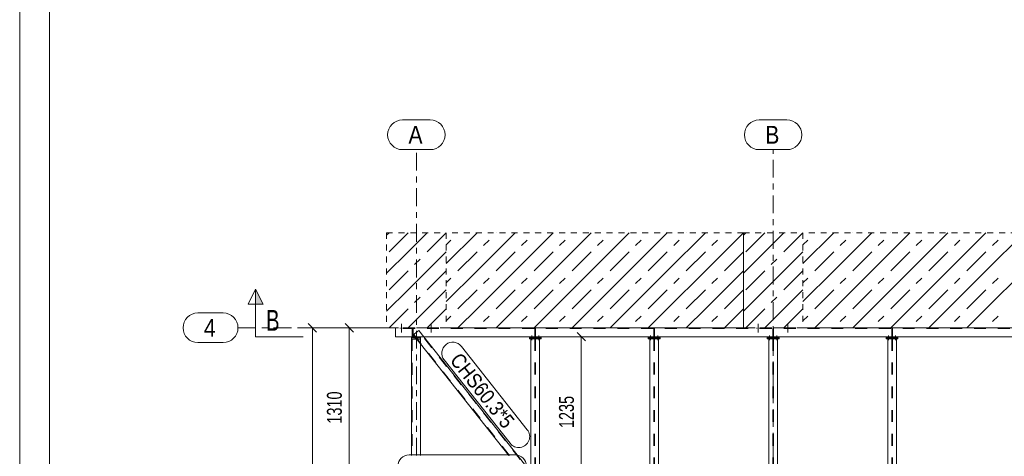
# Model space of a CAD drawing. Header units: millimetres. Extents: x -66 to 775, y -448 to 146.
# Tile 9 of 30: x -66 to 100, y -113 to -39. Entities that reach past the tile are written whole.
import ezdxf

# ---------------------------------------------------------------- set-up
doc = ezdxf.new("R2010")
doc.units = ezdxf.units.MM
for name, pattern in [('XKITLINE00', [0]), ('XKITLINE01', [4, 1, -1, 1, -1]), ('XKITLINE02', [4, 2, -2]), ('XKITLINE03', [6, 3, -1, 1, -1])]:
    doc.linetypes.add(name, pattern=pattern)
for name, color, linetype, lineweight in [('Kóta', 4, 'Continuous', 0), ('List výkresu', 3, 'Continuous', 0), ('Mřížka', 4, 'Continuous', 0), ('Prvek', 2, 'Continuous', 0), ('Značka prvku', 2, 'Continuous', 0), ('Řez', 7, 'Continuous', 0), ('Šroub', 3, 'Continuous', 0)]:
    doc.layers.add(name, color=color, linetype=linetype, lineweight=lineweight)
doc.styles.add('ARIAL', font='arial.ttf')
doc.styles.add('ARIAL_NARROW', font='ARIALN.TTF')

msp = doc.modelspace()

# ---------------------------------------------------------------- hatches: boundary and pattern name
at = {"layer": 'Řez'}
msp.add_hatch(color=6, dxfattribs=at).paths.add_polyline_path([(-26.03, -86.96), (-26.03, -84.46), (-24.78, -86.96)], flags=17)

# ---------------------------------------------------------------- linework, layer by layer
at = {"layer": 'Kóta', "color": 7, "linetype": 'XKITLINE00', "lineweight": 0}
for p, q in [((-5, -90.96), (-18.99, -90.96)), ((-17.19, -90.25), (-15.78, -91.67)), ((-16.49, -173.66), (-16.49, -90.96)), ((-5, -90.96), (-12.79, -90.96)), ((-10.99, -90.25), (-9.58, -91.67)), ((-10.29, -117.16), (-10.29, -90.96)), ((23, -92.46), (30.74, -92.46)), ((28.04, -91.75), (29.45, -93.17)), ((28.74, -117.16), (28.74, -92.46))]:
    msp.add_line(p, q, dxfattribs=at)
at = {"layer": 'Kóta', "color": 3}
for p in [(-16.49, -90.96), (-10.29, -90.96), (28.74, -92.46)]:
    msp.add_point(p, dxfattribs=at)
at = {"layer": 'List výkresu', "color": 7, "linetype": 'XKITLINE00', "lineweight": 0}
for p, q in [((-65.71, 145.58), (-65.71, -448.42)), ((-60.71, 140.58), (-60.71, -443.42))]:
    msp.add_line(p, q, dxfattribs=at)
at = {"layer": 'Mřížka', "color": 1, "linetype": 'XKITLINE00', "lineweight": 0}
for p, q in [((-1.33, -55.96), (3.33, -55.96)), ((58.67, -55.96), (63.33, -55.96)), ((-1.33, -60.96), (3.33, -60.96)), ((58.67, -60.96), (63.33, -60.96)), ((-35.73, -88.46), (-31.5, -88.46)), ((-35.73, -93.46), (-31.5, -93.46))]:
    msp.add_line(p, q, dxfattribs=at)
at = {"layer": 'Mřížka', "color": 1, "linetype": 'XKITLINE03', "lineweight": 0}
for p, q in [((1, -112.47), (1, -60.96)), ((61, -203.66), (61, -60.96)), ((-29, -90.96), (351, -90.96))]:
    msp.add_line(p, q, dxfattribs=at)
at = {"layer": 'Mřížka', "color": 1, "linetype": 'XKITLINE00', "lineweight": 0}
for centre, start, end in [((-1.33, -58.46), 90, 270), ((3.33, -58.46), 270, 90), ((58.67, -58.46), 90, 270), ((63.33, -58.46), 270, 90), ((-35.73, -90.96), 90, 270), ((-31.5, -90.96), 270, 90)]:
    msp.add_arc(centre, 2.5, start, end, dxfattribs=at)
at = {"layer": 'Prvek', "color": 7, "linetype": 'XKITLINE00', "lineweight": 0}
for p, q in [((-4, -75.36), (-3.6, -74.96)), ((-3.6, -78.16), (-0.4, -74.96)), ((-0.4, -78.16), (2.8, -74.96)), ((2.8, -78.16), (6, -74.96)), ((6, -80.16), (11.2, -74.96)), ((8, -74.96), (8, -74.96)), ((11.2, -81.36), (17.6, -74.96)), ((11.2, -74.96), (11.2, -74.96)), ((11.2, -74.96), (11.2, -74.96)), ((14.4, -74.96), (14.4, -74.96)), ((17.6, -81.36), (24, -74.96)), ((17.6, -74.96), (17.6, -74.96)), ((17.6, -74.96), (17.6, -74.96)), ((20.8, -74.96), (20.8, -74.96)), ((24, -81.36), (30.4, -74.96)), ((24, -74.96), (24, -74.96)), ((24, -74.96), (24, -74.96)), ((27.2, -74.96), (27.2, -74.96)), ((30.4, -81.36), (36.8, -74.96)), ((30.4, -74.96), (30.4, -74.96)), ((30.4, -74.96), (30.4, -74.96)), ((33.6, -74.96), (33.6, -74.96)), ((36.8, -81.36), (43.2, -74.96)), ((36.8, -74.96), (36.8, -74.96)), ((36.8, -74.96), (36.8, -74.96)), ((40, -74.96), (40, -74.96)), ((43.2, -81.36), (49.6, -74.96)), ((43.2, -74.96), (43.2, -74.96)), ((43.2, -74.96), (43.2, -74.96)), ((46.4, -74.96), (46.4, -74.96)), ((49.6, -81.36), (56, -74.96)), ((49.6, -74.96), (49.6, -74.96)), ((49.6, -74.96), (49.6, -74.96)), ((52.8, -74.96), (52.8, -74.96)), ((56, -74.96), (56, -74.96)), ((56, -75.36), (56.4, -74.96)), ((56.4, -78.16), (59.6, -74.96)), ((59.6, -78.16), (62.8, -74.96)), ((62.8, -78.16), (66, -74.96)), ((66, -80.16), (71.2, -74.96)), ((68, -74.96), (68, -74.96)), ((71.2, -81.36), (77.6, -74.96)), ((71.2, -74.96), (71.2, -74.96)), ((71.2, -74.96), (71.2, -74.96)), ((74.4, -74.96), (74.4, -74.96)), ((77.6, -81.36), (84, -74.96)), ((77.6, -74.96), (77.6, -74.96)), ((77.6, -74.96), (77.6, -74.96)), ((80.8, -74.96), (80.8, -74.96)), ((84, -81.36), (90.4, -74.96)), ((84, -74.96), (84, -74.96)), ((84, -74.96), (84, -74.96)), ((87.2, -74.96), (87.2, -74.96)), ((90.4, -81.36), (96.8, -74.96)), ((90.4, -74.96), (90.4, -74.96)), ((90.4, -74.96), (90.4, -74.96)), ((93.6, -74.96), (93.6, -74.96)), ((96.8, -81.36), (103.2, -74.96)), ((96.8, -74.96), (96.8, -74.96)), ((96.8, -74.96), (96.8, -74.96)), ((6, -77), (6.82, -76.18)), ((12.28, -77.12), (13.22, -76.18)), ((18.68, -77.12), (19.62, -76.18)), ((25.08, -77.12), (26.02, -76.18)), ((31.48, -77.12), (32.42, -76.18)), ((37.88, -77.12), (38.82, -76.18)), ((44.28, -77.12), (45.22, -76.18)), ((50.68, -77.12), (51.62, -76.18)), ((66, -77), (66.82, -76.18)), ((72.28, -77.12), (73.22, -76.18)), ((78.68, -77.12), (79.62, -76.18)), ((85.08, -77.12), (86.02, -76.18)), ((91.48, -77.12), (92.42, -76.18)), ((97.88, -77.12), (98.82, -76.18)), ((-4, -81.76), (-0.4, -78.16)), ((-0.4, -84.56), (6, -78.16)), ((-0.4, -78.16), (-0.4, -78.16)), ((0.68, -80.32), (1.62, -79.38)), ((6, -78.16), (6, -78.16)), ((6, -78.16), (6, -78.16)), ((8, -81.36), (11.2, -78.16)), ((14.4, -81.36), (17.6, -78.16)), ((20.8, -81.36), (24, -78.16)), ((27.2, -81.36), (30.4, -78.16)), ((33.6, -81.36), (36.8, -78.16)), ((40, -81.36), (43.2, -78.16)), ((46.4, -81.36), (49.6, -78.16)), ((52.8, -81.36), (56, -78.16)), ((56, -81.76), (59.6, -78.16)), ((59.6, -84.56), (66, -78.16)), ((59.6, -78.16), (59.6, -78.16)), ((60.68, -80.32), (61.62, -79.38)), ((66, -78.16), (66, -78.16)), ((66, -78.16), (66, -78.16)), ((68, -81.36), (71.2, -78.16)), ((74.4, -81.36), (77.6, -78.16)), ((80.8, -81.36), (84, -78.16)), ((87.2, -81.36), (90.4, -78.16)), ((93.6, -81.36), (96.8, -78.16)), ((-3.6, -84.56), (-0.4, -81.36)), ((2.8, -84.56), (6, -81.36)), ((6, -86.56), (11.2, -81.36)), ((6, -83.4), (6.82, -82.58)), ((11.2, -87.76), (17.6, -81.36)), ((11.2, -81.36), (11.2, -81.36)), ((12.28, -83.52), (13.22, -82.58)), ((17.6, -87.76), (24, -81.36)), ((17.6, -81.36), (17.6, -81.36)), ((18.68, -83.52), (19.62, -82.58)), ((24, -87.76), (30.4, -81.36)), ((24, -81.36), (24, -81.36)), ((25.08, -83.52), (26.02, -82.58)), ((30.4, -87.76), (36.8, -81.36)), ((30.4, -81.36), (30.4, -81.36)), ((31.48, -83.52), (32.42, -82.58)), ((36.8, -87.76), (43.2, -81.36)), ((36.8, -81.36), (36.8, -81.36)), ((37.88, -83.52), (38.82, -82.58)), ((43.2, -87.76), (49.6, -81.36)), ((43.2, -81.36), (43.2, -81.36)), ((44.28, -83.52), (45.22, -82.58)), ((49.6, -87.76), (56, -81.36)), ((49.6, -81.36), (49.6, -81.36)), ((50.68, -83.52), (51.62, -82.58)), ((56, -81.36), (56, -81.36)), ((56.4, -84.56), (59.6, -81.36)), ((62.8, -84.56), (66, -81.36)), ((66, -86.56), (71.2, -81.36)), ((66, -83.4), (66.82, -82.58)), ((71.2, -87.76), (77.6, -81.36)), ((71.2, -81.36), (71.2, -81.36)), ((72.28, -83.52), (73.22, -82.58)), ((77.6, -87.76), (84, -81.36)), ((77.6, -81.36), (77.6, -81.36)), ((78.68, -83.52), (79.62, -82.58)), ((84, -87.76), (90.4, -81.36)), ((84, -81.36), (84, -81.36)), ((85.08, -83.52), (86.02, -82.58)), ((90.4, -87.76), (96.8, -81.36)), ((90.4, -81.36), (90.4, -81.36)), ((91.48, -83.52), (92.42, -82.58)), ((96.8, -87.76), (103.2, -81.36)), ((96.8, -81.36), (96.8, -81.36)), ((97.88, -83.52), (98.82, -82.58)), ((-4, -88.16), (-0.4, -84.56)), ((-0.4, -90.96), (6, -84.56)), ((-0.4, -84.56), (-0.4, -84.56)), ((0.68, -86.72), (1.62, -85.78)), ((6, -84.56), (6, -84.56)), ((6, -84.56), (6, -84.56)), ((8, -87.76), (11.2, -84.56)), ((14.4, -87.76), (17.6, -84.56)), ((20.8, -87.76), (24, -84.56)), ((27.2, -87.76), (30.4, -84.56)), ((33.6, -87.76), (36.8, -84.56)), ((40, -87.76), (43.2, -84.56)), ((46.4, -87.76), (49.6, -84.56)), ((52.8, -87.76), (56, -84.56)), ((56, -88.16), (59.6, -84.56)), ((59.6, -90.96), (66, -84.56)), ((59.6, -84.56), (59.6, -84.56)), ((60.68, -86.72), (61.62, -85.78)), ((66, -84.56), (66, -84.56)), ((66, -84.56), (66, -84.56)), ((68, -87.76), (71.2, -84.56)), ((74.4, -87.76), (77.6, -84.56)), ((80.8, -87.76), (84, -84.56)), ((87.2, -87.76), (90.4, -84.56)), ((93.6, -87.76), (96.8, -84.56)), ((-3.6, -90.96), (-0.4, -87.76)), ((2.8, -90.96), (6, -87.76)), ((8, -90.96), (11.2, -87.76)), ((11.2, -87.76), (11.2, -87.76)), ((14.4, -90.96), (17.6, -87.76)), ((17.6, -87.76), (17.6, -87.76)), ((20.8, -90.96), (24, -87.76)), ((24, -87.76), (24, -87.76)), ((27.2, -90.96), (30.4, -87.76)), ((30.4, -87.76), (30.4, -87.76)), ((33.6, -90.96), (36.8, -87.76)), ((36.8, -87.76), (36.8, -87.76)), ((40, -90.96), (43.2, -87.76)), ((43.2, -87.76), (43.2, -87.76)), ((46.4, -90.96), (49.6, -87.76)), ((49.6, -87.76), (49.6, -87.76)), ((52.8, -90.96), (56, -87.76)), ((56, -87.76), (56, -87.76)), ((56.4, -90.96), (59.6, -87.76)), ((62.8, -90.96), (66, -87.76)), ((68, -90.96), (71.2, -87.76)), ((71.2, -87.76), (71.2, -87.76)), ((74.4, -90.96), (77.6, -87.76)), ((77.6, -87.76), (77.6, -87.76)), ((80.8, -90.96), (84, -87.76)), ((84, -87.76), (84, -87.76)), ((87.2, -90.96), (90.4, -87.76)), ((90.4, -87.76), (90.4, -87.76)), ((93.6, -90.96), (96.8, -87.76)), ((96.8, -87.76), (96.8, -87.76)), ((6, -89.8), (6.82, -88.98)), ((12.28, -89.92), (13.22, -88.98)), ((18.68, -89.92), (19.62, -88.98)), ((25.08, -89.92), (26.02, -88.98)), ((31.48, -89.92), (32.42, -88.98)), ((37.88, -89.92), (38.82, -88.98)), ((44.28, -89.92), (45.22, -88.98)), ((50.68, -89.92), (51.62, -88.98)), ((66, -89.8), (66.82, -88.98)), ((72.28, -89.92), (73.22, -88.98)), ((78.68, -89.92), (79.62, -88.98)), ((85.08, -89.92), (86.02, -88.98)), ((91.48, -89.92), (92.42, -88.98)), ((97.88, -89.92), (98.82, -88.98)), ((-0.4, -90.96), (-0.4, -90.96)), ((6, -90.96), (6, -90.96)), ((6, -90.96), (6, -90.96)), ((11.2, -90.96), (11.2, -90.96)), ((17.6, -90.96), (17.6, -90.96)), ((24, -90.96), (24, -90.96)), ((30.4, -90.96), (30.4, -90.96)), ((36.8, -90.96), (36.8, -90.96)), ((43.2, -90.96), (43.2, -90.96)), ((49.6, -90.96), (49.6, -90.96)), ((59.6, -90.96), (59.6, -90.96)), ((66, -90.96), (66, -90.96)), ((66, -90.96), (66, -90.96)), ((71.2, -90.96), (71.2, -90.96)), ((77.6, -90.96), (77.6, -90.96)), ((84, -90.96), (84, -90.96)), ((90.4, -90.96), (90.4, -90.96)), ((96.8, -90.96), (96.8, -90.96))]:
    msp.add_line(p, q, dxfattribs=at)
at = {"layer": 'Prvek', "color": 7, "linetype": 'XKITLINE01', "lineweight": 0}
for p, q in [((-4, -74.96), (-4, -90.96)), ((-4, -74.96), (6, -74.96)), ((6, -74.96), (6, -90.96)), ((6, -74.96), (6, -90.96)), ((56, -74.96), (6, -74.96)), ((56, -90.96), (56, -74.96)), ((56, -74.96), (56, -90.96)), ((56, -74.96), (66, -74.96)), ((66, -74.96), (66, -90.96)), ((116, -74.96), (66, -74.96)), ((66, -74.96), (66, -90.96)), ((6, -90.96), (-4, -90.96)), ((6, -90.96), (56, -90.96)), ((66, -90.96), (56, -90.96)), ((66, -90.96), (116, -90.96))]:
    msp.add_line(p, q, dxfattribs=at)
at = {"layer": 'Prvek', "color": 3, "linetype": 'XKITLINE00', "lineweight": 0}
for p, q in [((-2.5, -92.46), (-2.5, -90.96)), ((132.8, -92.46), (-2.5, -92.46)), ((0.2, -92.66), (0.2, -92.46)), ((1.7, -92.66), (0.2, -92.66)), ((0.2, -92.86), (0.2, -92.66)), ((0.2, -92.66), (1.7, -92.66)), ((1.7, -92.46), (1.7, -92.66)), ((1.7, -92.66), (1.7, -92.86)), ((2.27, -92.46), (20.27, -115.26)), ((20, -92.66), (20, -92.46)), ((22, -92.66), (20, -92.66)), ((20, -92.82), (20, -92.66)), ((22, -92.46), (22, -92.66)), ((22, -92.66), (22, -92.82)), ((40, -92.66), (40, -92.46)), ((40, -92.82), (40, -92.66)), ((42, -92.66), (40, -92.66)), ((42, -92.46), (42, -92.66)), ((42, -92.66), (42, -92.82)), ((60, -92.66), (60, -92.46)), ((60, -92.82), (60, -92.66)), ((62, -92.66), (60, -92.66)), ((62, -92.46), (62, -92.66)), ((62, -92.66), (62, -92.82)), ((80, -92.66), (80, -92.46)), ((82, -92.66), (80, -92.66)), ((80, -92.82), (80, -92.66)), ((82, -92.46), (82, -92.66)), ((82, -92.66), (82, -92.82)), ((1.7, -92.86), (0.2, -92.86)), ((0.2, -92.86), (0.2, -112.47)), ((1.7, -112.47), (1.7, -92.86)), ((1.7, -93.68), (16.53, -112.47)), ((20.27, -92.82), (20, -92.82)), ((21.73, -92.82), (20.27, -92.82)), ((20.27, -171.76), (20.27, -92.82)), ((21.73, -166.84), (21.73, -92.82)), ((22, -92.82), (21.73, -92.82)), ((40.27, -92.82), (40, -92.82)), ((41.73, -92.82), (40.27, -92.82)), ((40.27, -150.65), (40.27, -92.82)), ((41.73, -171.76), (41.73, -92.82)), ((42, -92.82), (41.73, -92.82)), ((60.27, -92.82), (60, -92.82)), ((61.73, -92.82), (60.27, -92.82)), ((60.27, -171.76), (60.27, -92.82)), ((61.73, -171.76), (61.73, -92.82)), ((62, -92.82), (61.73, -92.82)), ((80.27, -92.82), (80, -92.82)), ((81.73, -92.82), (80.27, -92.82)), ((80.27, -150.65), (80.27, -92.82)), ((81.73, -171.76), (81.73, -92.82)), ((82, -92.82), (81.73, -92.82))]:
    msp.add_line(p, q, dxfattribs=at)
at = {"layer": 'Prvek', "color": 7, "linetype": 'XKITLINE02', "lineweight": 0}
for p, q in [((132.8, -90.96), (-2.5, -90.96)), ((132.8, -91.07), (-2.5, -91.07)), ((0.31, -91.07), (0.31, -92.46)), ((0.47, -91.07), (0.31, -91.07)), ((0.47, -92.46), (0.47, -91.07)), ((20.94, -91.07), (20.94, -92.46)), ((21.06, -91.07), (20.94, -91.07)), ((21.06, -92.46), (21.06, -91.07)), ((40.94, -91.07), (40.94, -92.46)), ((41.06, -91.07), (40.94, -91.07)), ((41.06, -92.46), (41.06, -91.07)), ((60.94, -91.07), (60.94, -92.46)), ((61.06, -91.07), (60.94, -91.07)), ((61.06, -92.46), (61.06, -91.07)), ((80.94, -91.07), (80.94, -92.46)), ((81.06, -91.07), (80.94, -91.07)), ((81.06, -92.46), (81.06, -91.07)), ((0.2, -92.46), (1.7, -92.46)), ((0.31, -92.46), (0.47, -92.46)), ((0.48, -92.13), (1.42, -91.39)), ((0.48, -92.13), (1.7, -93.68)), ((0.56, -92.07), (16.65, -112.47)), ((20.95, -116.29), (1.34, -91.45)), ((1.42, -91.39), (2.27, -92.46)), ((20, -92.46), (22, -92.46)), ((20, -92.66), (22, -92.66)), ((20.94, -92.46), (21.06, -92.46)), ((40, -92.46), (42, -92.46)), ((40, -92.66), (42, -92.66)), ((40.94, -92.46), (41.06, -92.46)), ((60, -92.46), (62, -92.46)), ((60, -92.66), (62, -92.66)), ((60.94, -92.46), (61.06, -92.46)), ((80, -92.46), (82, -92.46)), ((80, -92.66), (82, -92.66)), ((80.94, -92.46), (81.06, -92.46)), ((1.7, -92.86), (0.2, -92.86)), ((0.31, -92.86), (0.31, -112.47)), ((21.73, -92.82), (20.27, -92.82)), ((20.95, -92.82), (20.95, -171.76)), ((21.05, -92.82), (21.05, -171.76)), ((41.73, -92.82), (40.27, -92.82)), ((40.95, -92.82), (40.95, -171.76)), ((41.05, -92.82), (41.05, -171.76)), ((61.73, -92.82), (60.27, -92.82)), ((60.95, -92.82), (60.95, -171.76)), ((61.05, -92.82), (61.05, -171.76)), ((81.73, -92.82), (80.27, -92.82)), ((80.95, -92.82), (80.95, -171.76)), ((81.05, -92.82), (81.05, -171.76))]:
    msp.add_line(p, q, dxfattribs=at)
at = {"layer": 'Značka prvku', "color": 7, "linetype": 'XKITLINE00', "lineweight": 0}
for p, q in [((8.58, -94.09), (19.66, -108.12)), ((5.68, -96.38), (16.76, -110.41)), ((-0.23, -112.37), (17.65, -112.37))]:
    msp.add_line(p, q, dxfattribs=at)
for centre, start, end in [((7.13, -95.23), 38.2865, 218.2865), ((18.21, -109.27), 218.2865, 38.2865), ((-0.23, -114.22), 90, 270), ((17.65, -114.22), 270, 90)]:
    msp.add_arc(centre, 1.85, start, end, dxfattribs=at)
at = {"layer": 'Řez', "color": 6, "linetype": 'XKITLINE00', "lineweight": 0}
for p, q in [((-27.28, -86.96), (-26.03, -84.46)), ((-26.03, -84.46), (-24.78, -86.96)), ((-26.03, -92.46), (-26.03, -84.46)), ((-24.78, -86.96), (-27.28, -86.96)), ((-26.03, -92.46), (-18.03, -92.46))]:
    msp.add_line(p, q, dxfattribs=at)
at = {"layer": 'Šroub', "color": 7, "linetype": 'XKITLINE02', "lineweight": 0}
for p, q in [((-1.72, -90.96), (-1.72, -91.07)), ((-1.5, -90.3), (-1.5, -91.74)), ((-1.28, -90.96), (-1.28, -91.07)), ((3.28, -90.96), (3.28, -91.07)), ((3.5, -90.3), (3.5, -91.74)), ((3.72, -90.96), (3.72, -91.07)), ((58.28, -90.96), (58.28, -91.07)), ((58.5, -90.3), (58.5, -91.74)), ((58.72, -90.96), (58.72, -91.07)), ((63.28, -90.96), (63.28, -91.07)), ((63.5, -90.3), (63.5, -91.74)), ((63.72, -90.96), (63.72, -91.07)), ((0.82, -92.46), (0.82, -92.66)), ((0.82, -92.46), (0.82, -92.66)), ((0.82, -92.66), (0.82, -92.86)), ((0.82, -92.66), (0.82, -92.86)), ((1, -92.16), (1, -93.16)), ((1, -92.16), (1, -93.16)), ((1.18, -92.46), (1.18, -92.66)), ((1.18, -92.46), (1.18, -92.66)), ((1.18, -92.66), (1.18, -92.86)), ((1.18, -92.66), (1.18, -92.86)), ((20.27, -92.46), (20.27, -92.66)), ((20.27, -92.46), (20.27, -92.66)), ((20.27, -92.66), (20.27, -92.82)), ((20.27, -92.66), (20.27, -92.82)), ((20.4, -92.24), (20.4, -93.04)), ((20.4, -92.24), (20.4, -93.04)), ((20.53, -92.46), (20.53, -92.66)), ((20.53, -92.46), (20.53, -92.66)), ((20.53, -92.66), (20.53, -92.82)), ((20.53, -92.66), (20.53, -92.82)), ((21.47, -92.46), (21.47, -92.66)), ((21.47, -92.46), (21.47, -92.66)), ((21.47, -92.66), (21.47, -92.82)), ((21.47, -92.66), (21.47, -92.82)), ((21.6, -92.24), (21.6, -93.04)), ((21.6, -92.24), (21.6, -93.04)), ((21.73, -92.46), (21.73, -92.66)), ((21.73, -92.46), (21.73, -92.66)), ((21.73, -92.66), (21.73, -92.82)), ((21.73, -92.66), (21.73, -92.82)), ((40.27, -92.46), (40.27, -92.66)), ((40.27, -92.46), (40.27, -92.66)), ((40.27, -92.66), (40.27, -92.82)), ((40.27, -92.66), (40.27, -92.82)), ((40.4, -92.24), (40.4, -93.04)), ((40.4, -92.24), (40.4, -93.04)), ((40.53, -92.46), (40.53, -92.66)), ((40.53, -92.46), (40.53, -92.66)), ((40.53, -92.66), (40.53, -92.82)), ((40.53, -92.66), (40.53, -92.82)), ((41.47, -92.46), (41.47, -92.66)), ((41.47, -92.46), (41.47, -92.66)), ((41.47, -92.66), (41.47, -92.82)), ((41.47, -92.66), (41.47, -92.82)), ((41.6, -92.24), (41.6, -93.04)), ((41.6, -92.24), (41.6, -93.04)), ((41.73, -92.46), (41.73, -92.66)), ((41.73, -92.46), (41.73, -92.66)), ((41.73, -92.66), (41.73, -92.82)), ((41.73, -92.66), (41.73, -92.82)), ((60.27, -92.46), (60.27, -92.66)), ((60.27, -92.46), (60.27, -92.66)), ((60.27, -92.66), (60.27, -92.82)), ((60.27, -92.66), (60.27, -92.82)), ((60.4, -92.24), (60.4, -93.04)), ((60.4, -92.24), (60.4, -93.04)), ((60.53, -92.46), (60.53, -92.66)), ((60.53, -92.46), (60.53, -92.66)), ((60.53, -92.66), (60.53, -92.82)), ((60.53, -92.66), (60.53, -92.82)), ((61.47, -92.46), (61.47, -92.66)), ((61.47, -92.46), (61.47, -92.66)), ((61.47, -92.66), (61.47, -92.82)), ((61.47, -92.66), (61.47, -92.82)), ((61.6, -92.24), (61.6, -93.04)), ((61.6, -92.24), (61.6, -93.04)), ((61.73, -92.46), (61.73, -92.66)), ((61.73, -92.46), (61.73, -92.66)), ((61.73, -92.66), (61.73, -92.82)), ((61.73, -92.66), (61.73, -92.82)), ((80.27, -92.46), (80.27, -92.66)), ((80.27, -92.46), (80.27, -92.66)), ((80.27, -92.66), (80.27, -92.82)), ((80.27, -92.66), (80.27, -92.82)), ((80.4, -92.24), (80.4, -93.04)), ((80.4, -92.24), (80.4, -93.04)), ((80.53, -92.46), (80.53, -92.66)), ((80.53, -92.46), (80.53, -92.66)), ((80.53, -92.66), (80.53, -92.82)), ((80.53, -92.66), (80.53, -92.82)), ((81.47, -92.46), (81.47, -92.66)), ((81.47, -92.46), (81.47, -92.66)), ((81.47, -92.66), (81.47, -92.82)), ((81.47, -92.66), (81.47, -92.82)), ((81.6, -92.24), (81.6, -93.04)), ((81.6, -92.24), (81.6, -93.04)), ((81.73, -92.46), (81.73, -92.66)), ((81.73, -92.46), (81.73, -92.66)), ((81.73, -92.66), (81.73, -92.82)), ((81.73, -92.66), (81.73, -92.82))]:
    msp.add_line(p, q, dxfattribs=at)

# ---------------------------------------------------------------- texts
at = {"layer": 'Kóta', "color": 3, "style": 'ARIAL_NARROW', "width": 0.85}
for s, p in [('1310', (-11.54, -107.1)), ('1235', (27.49, -107.85))]:
    msp.add_text(s, height=2.5, rotation=90.0002, dxfattribs=at).set_placement(p)
at = {"layer": 'Mřížka', "color": 4, "style": 'ARIAL', "width": 0.85}
for s, p in [('A', (-0.33, -59.96)), ('B', (59.67, -59.96)), ('4', (-34.73, -92.46))]:
    msp.add_text(s, height=3, dxfattribs=at).set_placement(p)
at = {"layer": 'Značka prvku', "color": 3, "style": 'ARIAL', "width": 0.85}
msp.add_text('CHS60.3*5', height=2.5, rotation=-51.7152, dxfattribs=at).set_placement((6.52, -96.48))
at = {"layer": 'Řez', "color": 6, "style": 'ARIAL_NARROW', "width": 0.85}
msp.add_text('B', height=3.5, dxfattribs=at).set_placement((-24.28, -91.46))

doc.saveas('drawing.dxf')
